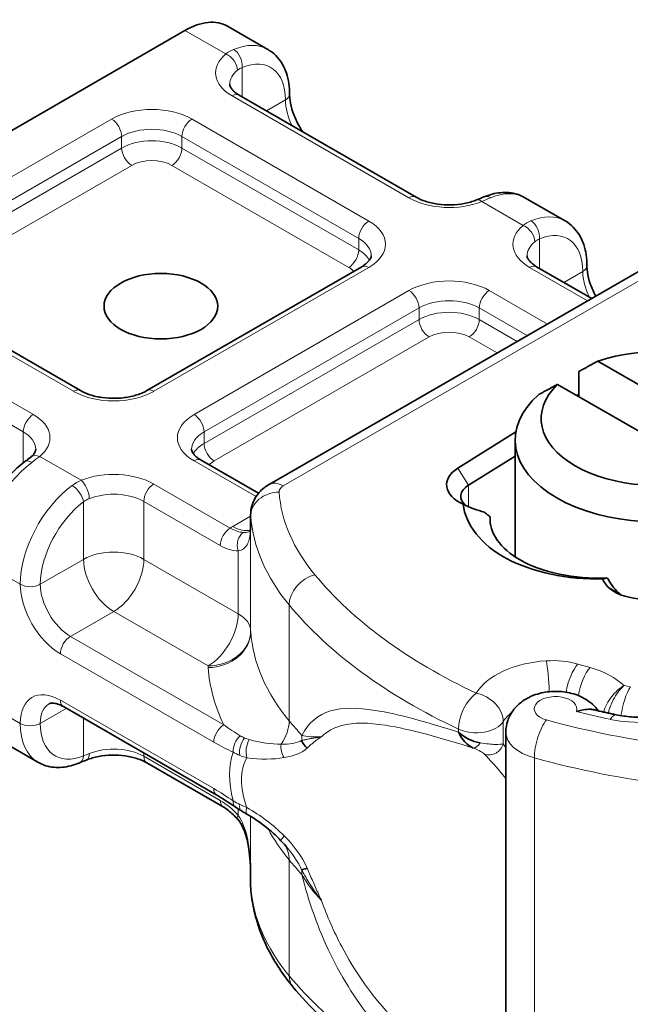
# Model space of a CAD drawing. Header units: millimetres. Extents: x -300186 to 535068, y -28581 to 763298.
# Tile 133 of 256: x 3021 to 3032, y 136340 to 136357. Entities that reach past the tile are written whole.
import ezdxf

# ---------------------------------------------------------------- set-up
doc = ezdxf.new("R2010")
doc.units = ezdxf.units.MM
doc.header["$LTSCALE"] = 10
doc.layers.add('Visible (ISO)', color=7, linetype='Continuous', lineweight=35)
doc.layers.add('Visible Narrow (ISO)', color=7, linetype='Continuous', lineweight=9)

msp = doc.modelspace()

# ---------------------------------------------------------------- linework, layer by layer
at = {"layer": 'Visible (ISO)'}
for p, q in [((3016.402, 136352.24), (3024.18, 136356.731)), ((3024.93, 136356.805), (3025.638, 136356.397)), ((3028.247, 136353.793), (3025.136, 136355.59)), ((3030.163, 136353.784), (3030.87, 136353.376)), ((3027.29, 136352.569), (3023.508, 136350.385)), ((3032.172, 136352.492), (3025.659, 136348.731)), ((3030.368, 136352.569), (3031.337, 136352.01)), ((3022.344, 136350.385), (3019.232, 136352.181)), ((3031.444, 136350.904), (3034.241, 136349.29)), ((3031.11, 136350.28), (3031.11, 136350.721)), ((3033.534, 136348.881), (3030.737, 136350.496)), ((3031.11, 136350.322), (3031.075, 136350.301)), ((3030.001, 136349.657), (3028.983, 136349.02)), ((3029.989, 136347.456), (3029.989, 136349.517)), ((3029.167, 136348.718), (3029.989, 136349.232)), ((3025.475, 136348.577), (3024.465, 136349.16)), ((3025.336, 136347.992), (3025.336, 136348.196)), ((3029.549, 136348.157), (3029.549, 136348.145)), ((3024.738, 136343.261), (3022.04, 136344.818)), ((3029.827, 136337.839), (3029.827, 136344.371)), ((3020.885, 136344.246), (3021.592, 136343.838)), ((3029.1, 136344.287), (3029.1, 136344.287)), ((3029.103, 136344.285), (3029.103, 136344.285)), ((3029.629, 136344.153), (3029.629, 136344.153)), ((3023.508, 136343.828), (3024.853, 136343.052)), ((3025.336, 136341.664), (3025.336, 136341.868))]:
    msp.add_line(p, q, dxfattribs=at)
for centre, major_axis, ratio, start_param, end_param in [((3024.18, 136355.506), (0.75, 1.299), 0.57735, 0, 0.785398), ((3029.536, 136353.567), (-0.096, 0.231), 0.652242, 0, 0.00306), ((3032.489, 136349.893), (2.04, 0), 0.57735, 5.745414, 8.391753), ((3032.489, 136349.893), (-2.04, 0), 0.57735, 5.745414, 8.391753), ((3032.489, 136349.517), (-2.5, 0), 0.57735, 5.699145, 8.438022), ((3021.512, 136348.934), (-0.149, 0.201), 0.49117, 6.280616, 6.283185), ((3029.534, 136348.726), (-0.75, 0), 0.57735, 5.537798, 7.197726), ((3029.534, 136348.522), (-0.5, 0), 0.57735, 5.537798, 6.860979), ((3032.096, 136347.12), (0.574, -0.045), 0.651839, 3.402461, 3.786926), ((3031.621, 136348.184), (-1.881, 1.865), 0.312004, 1.863094, 1.873308), ((3032.272, 136347.146), (0.75, 0), 0.57735, 3.659966, 5.457776), ((3032.272, 136346.942), (-0.5, 0), 0.57735, 0.517851, 0.55899), ((3026.451, 136344.262), (-0.178, 0.175), 0.842394, 1.0306, 1.713121), ((3022.219, 136344.055), (0.096, -0.231), 0.652242, 0, 0.003082), ((3024.864, 136343.476), (-0.125, -0.217), 0.57735, 0, 0.00003), ((3025.206, 136343.258), (-0.143, -0.205), 0.515624, 6.281512, 6.281539), ((3026.05, 136342.629), (-0.18, -0.173), 0.107153, 0.000945, 0.004412), ((3026.451, 136342.041), (-0.231, -0.095), 0.081753, 0.3062, 0.988722)]:
    msp.add_ellipse(centre, major_axis=major_axis, ratio=ratio, start_param=start_param, end_param=end_param, dxfattribs=at)
msp.add_ellipse((3023.756, 136351.873), major_axis=(-1, 0), ratio=0.57735, dxfattribs=at)
for points, knots in [([(3025.638, 136356.397), (3025.69, 136356.367), (3025.738, 136356.329), (3025.823, 136356.244), (3025.86, 136356.195), (3025.921, 136356.092), (3025.946, 136356.036), (3025.985, 136355.921), (3025.999, 136355.86), (3026.017, 136355.737), (3026.021, 136355.673), (3026.021, 136355.608)], [0.7853982, 0.7853982, 0.7853982, 0.7853982, 0.9424778, 0.9424778, 1.0995574, 1.0995574, 1.2566371, 1.2566371, 1.4137167, 1.4137167, 1.5707963, 1.5707963, 1.5707963, 1.5707963]), ([(3025.136, 136355.59), (3025.109, 136355.605), (3025.085, 136355.622), (3025.044, 136355.654), (3025.028, 136355.67), (3025.001, 136355.7), (3024.992, 136355.714), (3024.978, 136355.738), (3024.974, 136355.748), (3024.969, 136355.766), (3024.968, 136355.774), (3024.968, 136355.782)], [1.5707963, 1.5707963, 1.5707963, 1.5707963, 1.727876, 1.727876, 1.8849556, 1.8849556, 2.0420352, 2.0420352, 2.1991149, 2.1991149, 2.3561945, 2.3561945, 2.3561945, 2.3561945]), ([(3026.252, 136354.945), (3026.225, 136354.985), (3026.2, 136355.027), (3026.137, 136355.141), (3026.105, 136355.216), (3026.055, 136355.361), (3026.038, 136355.432), (3026.024, 136355.537), (3026.021, 136355.574), (3026.021, 136355.608)], [2.2302239, 2.2302239, 2.2302239, 2.2302239, 2.4006493, 2.4006493, 2.6874971, 2.6874971, 2.9704429, 2.9704429, 3.1415927, 3.1415927, 3.1415927, 3.1415927]), ([(3030.163, 136353.784), (3030.12, 136353.809), (3030.074, 136353.829), (3029.979, 136353.859), (3029.931, 136353.868), (3029.832, 136353.878), (3029.782, 136353.877), (3029.683, 136353.868), (3029.634, 136353.859), (3029.537, 136353.834), (3029.488, 136353.818), (3029.441, 136353.798)], [5.4977871, 5.4977871, 5.4977871, 5.4977871, 5.626877, 5.626877, 5.7559669, 5.7559669, 5.8850568, 5.8850568, 6.0141467, 6.0141467, 6.1432366, 6.1432366, 6.1432366, 6.1432366]), ([(3028.247, 136353.793), (3028.293, 136353.767), (3028.349, 136353.742), (3028.478, 136353.7), (3028.55, 136353.683), (3028.703, 136353.661), (3028.783, 136353.656), (3028.942, 136353.66), (3029.021, 136353.668), (3029.169, 136353.697), (3029.239, 136353.716), (3029.303, 136353.742), (3029.306, 136353.743), (3029.309, 136353.744)], [4.712389, 4.712389, 4.712389, 4.712389, 4.980026, 4.980026, 5.257419, 5.257419, 5.536526, 5.536526, 5.815633, 5.815633, 6.09474, 6.09474, 6.107924, 6.107924, 6.107924, 6.107924]), ([(3030.87, 136353.376), (3030.923, 136353.346), (3030.971, 136353.308), (3031.055, 136353.223), (3031.092, 136353.174), (3031.154, 136353.07), (3031.178, 136353.015), (3031.217, 136352.899), (3031.231, 136352.839), (3031.25, 136352.716), (3031.254, 136352.652), (3031.254, 136352.587)], [0.7853982, 0.7853982, 0.7853982, 0.7853982, 0.9424778, 0.9424778, 1.0995574, 1.0995574, 1.2566371, 1.2566371, 1.4137167, 1.4137167, 1.5707963, 1.5707963, 1.5707963, 1.5707963]), ([(3027.29, 136352.569), (3027.317, 136352.584), (3027.341, 136352.601), (3027.382, 136352.633), (3027.398, 136352.649), (3027.425, 136352.679), (3027.434, 136352.693), (3027.448, 136352.717), (3027.452, 136352.727), (3027.457, 136352.745), (3027.458, 136352.753), (3027.458, 136352.76)], [0, 0, 0, 0, 0.1570796, 0.1570796, 0.3141593, 0.3141593, 0.4712389, 0.4712389, 0.6283185, 0.6283185, 0.7853982, 0.7853982, 0.7853982, 0.7853982]), ([(3030.368, 136352.569), (3030.341, 136352.584), (3030.317, 136352.601), (3030.277, 136352.633), (3030.26, 136352.649), (3030.234, 136352.679), (3030.224, 136352.693), (3030.211, 136352.717), (3030.206, 136352.727), (3030.201, 136352.745), (3030.201, 136352.753), (3030.201, 136352.76)], [1.5707963, 1.5707963, 1.5707963, 1.5707963, 1.727876, 1.727876, 1.8849556, 1.8849556, 2.0420352, 2.0420352, 2.1991149, 2.1991149, 2.3561945, 2.3561945, 2.3561945, 2.3561945]), ([(3031.408, 136352.051), (3031.369, 136352.122), (3031.337, 136352.196), (3031.288, 136352.34), (3031.271, 136352.411), (3031.257, 136352.516), (3031.254, 136352.553), (3031.254, 136352.587)], [2.4034101, 2.4034101, 2.4034101, 2.4034101, 2.6874971, 2.6874971, 2.9704429, 2.9704429, 3.1415927, 3.1415927, 3.1415927, 3.1415927]), ([(3022.344, 136350.385), (3022.39, 136350.358), (3022.446, 136350.333), (3022.574, 136350.291), (3022.647, 136350.274), (3022.801, 136350.253), (3022.883, 136350.248), (3023.046, 136350.252), (3023.127, 136350.261), (3023.277, 136350.291), (3023.347, 136350.312), (3023.445, 136350.352), (3023.478, 136350.368), (3023.508, 136350.385)], [4.712389, 4.712389, 4.712389, 4.712389, 4.980026, 4.980026, 5.257419, 5.257419, 5.542242, 5.542242, 5.82909, 5.82909, 6.112036, 6.112036, 6.283185, 6.283185, 6.283185, 6.283185]), ([(3021.554, 136349.352), (3021.554, 136349.346), (3021.554, 136349.34), (3021.551, 136349.327), (3021.549, 136349.32), (3021.542, 136349.303), (3021.537, 136349.294), (3021.523, 136349.274), (3021.514, 136349.262), (3021.493, 136349.239), (3021.48, 136349.227), (3021.465, 136349.214)], [5.4977871, 5.4977871, 5.4977871, 5.4977871, 5.6198145, 5.6198145, 5.7418419, 5.7418419, 5.8638693, 5.8638693, 5.9858966, 5.9858966, 6.107924, 6.107924, 6.107924, 6.107924]), ([(3024.297, 136349.352), (3024.297, 136349.345), (3024.298, 136349.337), (3024.303, 136349.319), (3024.307, 136349.308), (3024.321, 136349.284), (3024.33, 136349.27), (3024.357, 136349.241), (3024.373, 136349.225), (3024.414, 136349.192), (3024.438, 136349.176), (3024.465, 136349.16)], [3.9269908, 3.9269908, 3.9269908, 3.9269908, 4.0840704, 4.0840704, 4.2411501, 4.2411501, 4.3982297, 4.3982297, 4.5553093, 4.5553093, 4.712389, 4.712389, 4.712389, 4.712389]), ([(3021.363, 136349.135), (3021.265, 136349.062), (3021.171, 136348.977), (3020.998, 136348.785), (3020.917, 136348.68), (3020.775, 136348.455), (3020.713, 136348.337), (3020.61, 136348.094), (3020.57, 136347.97), (3020.516, 136347.724), (3020.501, 136347.602), (3020.501, 136347.484)], [0.139949, 0.139949, 0.139949, 0.139949, 0.426118, 0.426118, 0.712288, 0.712288, 0.998457, 0.998457, 1.284627, 1.284627, 1.570796, 1.570796, 1.570796, 1.570796]), ([(3025.336, 136348.196), (3025.336, 136348.249), (3025.343, 136348.302), (3025.37, 136348.4), (3025.389, 136348.446), (3025.435, 136348.526), (3025.461, 136348.562), (3025.515, 136348.623), (3025.544, 136348.65), (3025.601, 136348.695), (3025.63, 136348.715), (3025.659, 136348.731)], [2.3561945, 2.3561945, 2.3561945, 2.3561945, 2.5132741, 2.5132741, 2.6703538, 2.6703538, 2.8274334, 2.8274334, 2.984513, 2.984513, 3.1415927, 3.1415927, 3.1415927, 3.1415927]), ([(3031.534, 136347.067), (3030.917, 136347.05), (3030.291, 136347.185), (3029.841, 136347.428), (3029.388, 136347.673), (3029.117, 136348.024), (3029.076, 136348.383)], [0.1514689, 0.1514689, 0.1514689, 0.1514689, 0.5230203, 0.5230203, 0.5230203, 0.896316, 0.896316, 0.896316, 0.896316]), ([(3029.076, 136348.383), (3029.139, 136348.352), (3029.202, 136348.325), (3029.326, 136348.279), (3029.387, 136348.26), (3029.446, 136348.246)], [-0.08710808, -0.08710808, -0.08710808, -0.08710808, -0.04373193, -0.04373193, -0.00005665, -0.00005665, -0.00005665, -0.00005665]), ([(3029.446, 136348.246), (3029.463, 136348.232), (3029.48, 136348.218), (3029.515, 136348.19), (3029.532, 136348.177), (3029.549, 136348.162)], [0.00005212, 0.00005212, 0.00005212, 0.00005212, 0.0134093, 0.0134093, 0.02671497, 0.02671497, 0.02671497, 0.02671497]), ([(3031.605, 136347.085), (3031.031, 136347.061), (3030.46, 136347.183), (3030.078, 136347.402), (3029.729, 136347.602), (3029.533, 136347.884), (3029.549, 136348.162)], [-1.690482, -1.690482, -1.690482, -1.690482, -0.859543, -0.859543, -0.859543, -0.099304, -0.099304, -0.099304, -0.099304]), ([(3025.321, 136347.896), (3025.321, 136347.896), (3025.322, 136347.897), (3025.326, 136347.908), (3025.332, 136347.93), (3025.335, 136347.967), (3025.336, 136347.972), (3025.336, 136347.986)], [0.03754034, 0.03754034, 0.03754034, 0.03754034, 0.05260455, 0.05260455, 0.11833847, 0.11833847, 0.13613648, 0.13613648, 0.13613648, 0.13613648]), ([(3025.336, 136347.992), (3025.336, 136347.992), (3025.336, 136347.991), (3025.336, 136347.991), (3025.336, 136347.99), (3025.336, 136347.99), (3025.336, 136347.989), (3025.336, 136347.989), (3025.336, 136347.988), (3025.336, 136347.988), (3025.336, 136347.988), (3025.336, 136347.988)], [2.35619449, 2.35619449, 2.35619449, 2.35619449, 2.35861234, 2.35861234, 2.36103019, 2.36103019, 2.36344804, 2.36344804, 2.36586589, 2.36586589, 2.36661212, 2.36661212, 2.36661212, 2.36661212]), ([(3031.606, 136347.085), (3031.592, 136347.082), (3031.579, 136347.079), (3031.555, 136347.073), (3031.544, 136347.07), (3031.534, 136347.067)], [0.00005159, 0.00005159, 0.00005159, 0.00005159, 0.0187128, 0.0187128, 0.03730006, 0.03730006, 0.03730006, 0.03730006]), ([(3031.837, 136346.799), (3031.794, 136346.835), (3031.756, 136346.876), (3031.685, 136346.966), (3031.653, 136347.016), (3031.626, 136347.069)], [0, 0, 0, 0, 0.03525254, 0.03525254, 0.07338193, 0.07338193, 0.07338193, 0.07338193]), ([(3029.827, 136344.371), (3029.827, 136344.44), (3029.839, 136344.509), (3029.883, 136344.639), (3029.916, 136344.698), (3029.998, 136344.811), (3030.049, 136344.86), (3030.171, 136344.952), (3030.243, 136344.99), (3030.406, 136345.052), (3030.498, 136345.072), (3030.686, 136345.091), (3030.782, 136345.088), (3030.973, 136345.059), (3031.068, 136345.032), (3031.248, 136344.945), (3031.334, 136344.887), (3031.426, 136344.783), (3031.441, 136344.764), (3031.456, 136344.744)], [2.356194, 2.356194, 2.356194, 2.356194, 2.548194, 2.548194, 2.754408, 2.754408, 3.005615, 3.005615, 3.339634, 3.339634, 3.758117, 3.758117, 4.191652, 4.191652, 4.625462, 4.625462, 5.024735, 5.024735, 5.106359, 5.106359, 5.106359, 5.106359]), ([(3022.04, 136344.818), (3022.013, 136344.834), (3021.987, 136344.846), (3021.939, 136344.865), (3021.917, 136344.872), (3021.878, 136344.88), (3021.861, 136344.881), (3021.833, 136344.881), (3021.822, 136344.879), (3021.804, 136344.874), (3021.797, 136344.871), (3021.79, 136344.868)], [1.5707963, 1.5707963, 1.5707963, 1.5707963, 1.727876, 1.727876, 1.8849556, 1.8849556, 2.0420352, 2.0420352, 2.1991149, 2.1991149, 2.3561945, 2.3561945, 2.3561945, 2.3561945]), ([(3031.068, 136344.731), (3031.069, 136344.731), (3031.069, 136344.731), (3031.113, 136344.744), (3031.155, 136344.755), (3031.236, 136344.77), (3031.274, 136344.773), (3031.331, 136344.771), (3031.352, 136344.768), (3031.37, 136344.764)], [-0.0004584, -0.0004584, -0.0004584, -0.0004584, 0, 0, 0.02913138, 0.02913138, 0.0589228, 0.0589228, 0.07649824, 0.07649824, 0.07649824, 0.07649824]), ([(3031.37, 136344.764), (3031.397, 136344.758), (3031.423, 136344.752), (3031.475, 136344.739), (3031.502, 136344.733), (3031.554, 136344.722), (3031.581, 136344.716), (3031.634, 136344.704), (3031.66, 136344.698), (3031.713, 136344.687), (3031.74, 136344.681), (3031.766, 136344.676)], [5.10902653, 5.10902653, 5.10902653, 5.10902653, 5.11702155, 5.11702155, 5.12501658, 5.12501658, 5.13301161, 5.13301161, 5.14100663, 5.14100663, 5.14900166, 5.14900166, 5.14900166, 5.14900166]), ([(3031.766, 136344.676), (3031.853, 136344.657), (3031.946, 136344.644), (3032.134, 136344.631), (3032.231, 136344.631), (3032.42, 136344.642), (3032.513, 136344.654), (3032.688, 136344.689), (3032.771, 136344.712), (3032.919, 136344.765), (3032.985, 136344.796), (3033.039, 136344.827)], [5.149002, 5.149002, 5.149002, 5.149002, 5.375838, 5.375838, 5.602675, 5.602675, 5.829512, 5.829512, 6.056349, 6.056349, 6.283185, 6.283185, 6.283185, 6.283185]), ([(3028.991, 136344.369), (3028.992, 136344.369), (3028.992, 136344.368), (3029.052, 136344.243), (3029.144, 136344.137), (3029.254, 136344.089)], [-0.05151133, -0.05151133, -0.05151133, -0.05151133, -0.05126221, -0.05126221, -0.00005404, -0.00005404, -0.00005404, -0.00005404]), ([(3029.376, 136344.179), (3029.23, 136344.203), (3029.094, 136344.276), (3028.992, 136344.368), (3028.992, 136344.369), (3028.991, 136344.369)], [0, 0, 0, 0, 0.05126221, 0.05126221, 0.05151133, 0.05151133, 0.05151133, 0.05151133]), ([(3022.314, 136343.824), (3022.267, 136343.804), (3022.218, 136343.788), (3022.121, 136343.763), (3022.072, 136343.754), (3021.973, 136343.745), (3021.923, 136343.744), (3021.824, 136343.754), (3021.776, 136343.763), (3021.681, 136343.793), (3021.635, 136343.813), (3021.592, 136343.838)], [3.2815414, 3.2815414, 3.2815414, 3.2815414, 3.4106313, 3.4106313, 3.5397212, 3.5397212, 3.668811, 3.668811, 3.7979009, 3.7979009, 3.9269908, 3.9269908, 3.9269908, 3.9269908]), ([(3023.508, 136343.828), (3023.462, 136343.855), (3023.406, 136343.88), (3023.277, 136343.922), (3023.205, 136343.939), (3023.052, 136343.961), (3022.972, 136343.965), (3022.813, 136343.962), (3022.734, 136343.954), (3022.586, 136343.925), (3022.516, 136343.905), (3022.452, 136343.88), (3022.449, 136343.879), (3022.446, 136343.878)], [1.570796, 1.570796, 1.570796, 1.570796, 1.838433, 1.838433, 2.115826, 2.115826, 2.394933, 2.394933, 2.67404, 2.67404, 2.953147, 2.953147, 2.966331, 2.966331, 2.966331, 2.966331]), ([(3025.104, 136342.837), (3025.054, 136342.895), (3024.999, 136342.947), (3024.914, 136343.013), (3024.883, 136343.035), (3024.853, 136343.052)], [0, 0, 0, 0, 0.0487215, 0.0487215, 0.07761444, 0.07761444, 0.07761444, 0.07761444]), ([(3025.336, 136341.872), (3025.336, 136341.872), (3025.336, 136341.872), (3025.336, 136341.872), (3025.336, 136341.872), (3025.336, 136341.872), (3025.336, 136341.872), (3025.336, 136341.872), (3025.336, 136341.872), (3025.336, 136341.872), (3025.336, 136341.872), (3025.336, 136341.873), (3025.336, 136341.873), (3025.336, 136341.874), (3025.336, 136341.875), (3025.336, 136341.877), (3025.336, 136341.877), (3025.336, 136341.878), (3025.336, 136341.879), (3025.336, 136341.88), (3025.336, 136341.88), (3025.336, 136341.884), (3025.336, 136341.886), (3025.335, 136341.895), (3025.335, 136341.902), (3025.335, 136341.931), (3025.334, 136341.952), (3025.332, 136342.037), (3025.328, 136342.101), (3025.313, 136342.26), (3025.3, 136342.356), (3025.263, 136342.519), (3025.243, 136342.587), (3025.188, 136342.72), (3025.152, 136342.787), (3025.106, 136342.84)], [0.0034683, 0.0034683, 0.0034683, 0.0034683, 0.0034765, 0.0034765, 0.0034867, 0.0034867, 0.0035069, 0.0035069, 0.0035472, 0.0035472, 0.003613, 0.003613, 0.0038006, 0.0038006, 0.004363, 0.004363, 0.0047844, 0.0047844, 0.0049425, 0.0049425, 0.0054166, 0.0054166, 0.0068388, 0.0068388, 0.0111057, 0.0111057, 0.0239063, 0.0239063, 0.0623241, 0.0623241, 0.1200628, 0.1200628, 0.1623907, 0.1623907, 0.2079379, 0.2079379, 0.2079379, 0.2079379]), ([(3025.336, 136341.868), (3025.335, 136342.017), (3025.326, 136342.167), (3025.291, 136342.401), (3025.273, 136342.487), (3025.229, 136342.624), (3025.208, 136342.677), (3025.16, 136342.768), (3025.135, 136342.807), (3025.106, 136342.84)], [0, 0, 0, 0, 0.0898874, 0.0898874, 0.1420137, 0.1420137, 0.1765549, 0.1765549, 0.2053036, 0.2053036, 0.2053036, 0.2053036]), ([(3025.336, 136341.866), (3025.336, 136341.866), (3025.336, 136341.866), (3025.336, 136341.867), (3025.336, 136341.867), (3025.336, 136341.867), (3025.336, 136341.867), (3025.336, 136341.867), (3025.336, 136341.867), (3025.336, 136341.867), (3025.336, 136341.867), (3025.336, 136341.867), (3025.336, 136341.868), (3025.336, 136341.868), (3025.336, 136341.868), (3025.336, 136341.868), (3025.336, 136341.868), (3025.336, 136341.868)], [0, 0, 0, 0, 0.0001447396, 0.0001447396, 0.0001990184, 0.0001990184, 0.0002091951, 0.0002091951, 0.0002265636, 0.0002265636, 0.000284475, 0.000284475, 0.0003715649, 0.0003715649, 0.0004105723, 0.0004105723, 0.0004206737, 0.0004206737, 0.0004206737, 0.0004206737]), ([(3025.336, 136341.664), (3025.336, 136341.661), (3025.336, 136341.658), (3025.336, 136341.653), (3025.336, 136341.65), (3025.336, 136341.644), (3025.336, 136341.641), (3025.336, 136341.635), (3025.337, 136341.632), (3025.337, 136341.627), (3025.337, 136341.624), (3025.337, 136341.621)], [3.92699082, 3.92699082, 3.92699082, 3.92699082, 3.93560627, 3.93560627, 3.94422173, 3.94422173, 3.95283718, 3.95283718, 3.96145263, 3.96145263, 3.97006809, 3.97006809, 3.97006809, 3.97006809]), ([(3026.079, 136339.884), (3025.993, 136339.988), (3025.914, 136340.094), (3025.769, 136340.313), (3025.703, 136340.426), (3025.587, 136340.655), (3025.537, 136340.772), (3025.451, 136341.009), (3025.417, 136341.13), (3025.364, 136341.374), (3025.347, 136341.497), (3025.337, 136341.621)], [1.9106295, 1.9106295, 1.9106295, 1.9106295, 1.991127, 1.991127, 2.0716246, 2.0716246, 2.1521221, 2.1521221, 2.2326197, 2.2326197, 2.3131172, 2.3131172, 2.3131172, 2.3131172]), ([(3029.094, 136337.663), (3028.844, 136337.78), (3028.603, 136337.905), (3028.138, 136338.166), (3027.915, 136338.303), (3027.488, 136338.589), (3027.285, 136338.738), (3026.902, 136339.047), (3026.72, 136339.207), (3026.382, 136339.538), (3026.224, 136339.708), (3026.079, 136339.884)], [1.4690452, 1.4690452, 1.4690452, 1.4690452, 1.5573621, 1.5573621, 1.6456789, 1.6456789, 1.7339958, 1.7339958, 1.8223126, 1.8223126, 1.9106295, 1.9106295, 1.9106295, 1.9106295])]:
    msp.add_open_spline(points, degree=3, knots=knots, dxfattribs=at)
for points in [[(3029.311, 136353.745), (3029.357, 136353.763), (3029.401, 136353.781), (3029.44, 136353.798)], [(3021.364, 136349.136), (3021.402, 136349.164), (3021.436, 136349.19), (3021.465, 136349.214)], [(3029.549, 136348.145), (3029.548, 136348.142), (3029.548, 136348.138), (3029.548, 136348.134)], [(3025.336, 136347.987), (3025.336, 136347.987), (3025.336, 136347.987), (3025.336, 136347.986)], [(3028.973, 136344.176), (3028.973, 136344.176), (3028.973, 136344.175), (3028.973, 136344.175)], [(3028.975, 136344.175), (3028.975, 136344.175), (3028.975, 136344.175), (3028.975, 136344.175)], [(3022.447, 136343.878), (3022.4, 136343.86), (3022.357, 136343.842), (3022.317, 136343.825)], [(3025.063, 136343.053), (3024.955, 136343.128), (3024.847, 136343.198), (3024.739, 136343.26)], [(3025.167, 136342.986), (3025.131, 136343.008), (3025.096, 136343.03), (3025.063, 136343.053)], [(3025.27, 136342.925), (3025.235, 136342.945), (3025.2, 136342.965), (3025.167, 136342.986)], [(3025.87, 136342.456), (3025.691, 136342.642), (3025.484, 136342.801), (3025.27, 136342.925)], [(3025.959, 136342.357), (3025.93, 136342.391), (3025.9, 136342.424), (3025.87, 136342.456)], [(3025.959, 136342.357), (3025.96, 136342.357), (3025.961, 136342.356), (3025.961, 136342.355)], [(3025.336, 136341.87), (3025.336, 136341.869), (3025.336, 136341.868), (3025.336, 136341.868)]]:
    msp.add_open_spline(points, degree=3, dxfattribs=at)
for points in [[(3031.11, 136350.721), (3031.294, 136350.823), (3031.444, 136350.904)], [(3030.737, 136350.496), (3030.587, 136350.415), (3030.403, 136350.313)]]:
    msp.add_rational_spline(points, [1, 1.0054431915, 1], degree=2, dxfattribs=at)
at = {"layer": 'Visible Narrow (ISO)'}
for p, q in [((3024.18, 136356.731), (3024.898, 136356.316)), ((3025.188, 136355.56), (3025.188, 136356.078)), ((3025.011, 136355.577), (3028.122, 136353.781)), ((3025.948, 136355.506), (3025.614, 136355.313)), ((3022.89, 136355.169), (3019.107, 136352.986)), ((3027.415, 136353.373), (3024.304, 136355.169)), ((3019.284, 136352.679), (3023.066, 136354.863)), ((3023.066, 136354.863), (3023.066, 136354.659)), ((3024.127, 136354.863), (3027.238, 136353.067)), ((3024.127, 136354.659), (3024.127, 136354.863)), ((3023.066, 136354.659), (3019.284, 136352.475)), ((3027.238, 136352.863), (3024.127, 136354.659)), ((3019.461, 136352.169), (3023.243, 136354.353)), ((3023.95, 136354.353), (3027.061, 136352.556)), ((3029.402, 136353.716), (3030.131, 136353.295)), ((3027.238, 136353.067), (3027.238, 136352.863)), ((3030.42, 136352.539), (3030.42, 136353.057)), ((3023.633, 136350.373), (3027.415, 136352.556)), ((3030.243, 136352.556), (3031.264, 136351.967)), ((3031.181, 136352.485), (3030.847, 136352.292)), ((3025.909, 136348.707), (3032.422, 136352.467)), ((3019.107, 136352.169), (3022.219, 136350.373)), ((3028.122, 136352.148), (3024.34, 136349.965)), ((3030.557, 136351.559), (3029.536, 136352.148)), ((3024.517, 136349.658), (3028.299, 136351.842)), ((3028.299, 136351.842), (3028.299, 136351.638)), ((3029.36, 136351.842), (3030.203, 136351.355)), ((3029.36, 136351.638), (3029.36, 136351.842)), ((3021.512, 136349.965), (3018.4, 136351.761)), ((3028.299, 136351.638), (3024.517, 136349.454)), ((3030.026, 136351.253), (3029.36, 136351.638)), ((3018.224, 136351.455), (3021.335, 136349.658)), ((3024.694, 136349.148), (3028.476, 136351.332)), ((3029.183, 136351.332), (3029.673, 136351.049)), ((3021.335, 136349.658), (3021.335, 136349.114)), ((3024.517, 136349.454), (3024.517, 136349.658)), ((3022.353, 136348.805), (3021.624, 136349.225)), ((3024.34, 136349.148), (3025.431, 136348.518)), ((3028.983, 136349.02), (3029.167, 136348.718)), ((3024.978, 136347.963), (3023.633, 136348.74)), ((3029.167, 136348.341), (3029.167, 136348.718)), ((3022.395, 136348.424), (3022.395, 136347.413)), ((3023.456, 136348.434), (3024.801, 136347.657)), ((3023.456, 136347.413), (3023.456, 136348.434)), ((3025.336, 136348.172), (3025.025, 136347.992)), ((3025.336, 136346.136), (3025.336, 136348.178)), ((3025.336, 136346.152), (3025.336, 136347.989)), ((3025.116, 136347.561), (3025.116, 136346.455)), ((3020.574, 136347.382), (3021.281, 136346.974)), ((3022.395, 136347.413), (3021.635, 136346.974)), ((3025.116, 136346.455), (3023.456, 136347.413)), ((3031.837, 136346.799), (3031.62, 136346.931)), ((3026.013, 136344.569), (3026.013, 136346.61)), ((3022.165, 136346.055), (3022.926, 136346.494)), ((3022.926, 136346.494), (3024.586, 136345.536)), ((3024.864, 136344.497), (3022.165, 136346.055)), ((3021.988, 136345.749), (3024.688, 136344.191)), ((3031.308, 136345.508), (3031.092, 136345.569)), ((3032.017, 136345.165), (3031.906, 136345.19)), ((3021.281, 136344.524), (3020.574, 136344.933)), ((3024.688, 136343.374), (3021.988, 136344.933)), ((3021.635, 136344.524), (3022.092, 136344.788)), ((3022.395, 136344.613), (3022.395, 136343.953)), ((3029.78, 136344.165), (3029.78, 136344.553)), ((3028.991, 136344.423), (3028.991, 136344.369)), ((3024.694, 136344.249), (3024.694, 136344.249)), ((3023.456, 136343.943), (3023.456, 136344.001)), ((3024.801, 136343.167), (3023.456, 136343.943)), ((3030.329, 136337.382), (3030.329, 136343.914)), ((3025.116, 136343.109), (3025.116, 136343.109)), ((3025.116, 136343.017), (3025.116, 136342.899)), ((3025.336, 136341.865), (3025.336, 136342.886)), ((3025.336, 136341.646), (3025.336, 136342.885)), ((3026.013, 136340.078), (3026.013, 136342.119))]:
    msp.add_line(p, q, dxfattribs=at)
for centre, major_axis, ratio, start_param, end_param in [((3024.888, 136355.098), (0.75, 1.299), 0.57735, 0, 0.645449), ((3025.718, 136355.986), (-1, 0), 0.57735, 5.673048, 7.068583), ((3024.898, 136356.112), (0.159, -0.193), 0.669176, 0.680999, 2.251796), ((3025.011, 136356.18), (0.096, -0.231), 0.652242, 0.865878, 2.436674), ((3025.064, 136354.996), (0.625, 1.083), 0.57735, 5.497787, 6.928635), ((3025.718, 136355.782), (-0.75, 0), 0.57735, 5.673048, 6.283185), ((3025.011, 136355.373), (0.125, 0.217), 0.57735, 0, 0.785398), ((3025.771, 136355.608), (0.25, 0), 0.57735, 5.497787, 6.283185), ((3026.479, 136355.2), (0.375, -0.65), 0.57735, 3.926991, 4.607825), ((3023.597, 136354.761), (-1, 0), 0.57735, 3.926991, 5.497787), ((3022.89, 136354.965), (0.125, -0.217), 0.57735, 0.785398, 2.356194), ((3024.304, 136354.965), (-0.125, -0.217), 0.57735, 3.926991, 5.497787), ((3023.597, 136354.557), (0.75, 0), 0.57735, 0.785398, 2.356194), ((3023.597, 136354.353), (-0.75, 0), 0.57735, 3.926991, 5.497787), ((3023.243, 136354.557), (0.125, -0.217), 0.57735, 3.926991, 5.497787), ((3023.95, 136354.557), (-0.125, -0.217), 0.57735, 0.785398, 2.356194), ((3023.597, 136354.149), (0.5, 0), 0.57735, 0.785398, 2.356194), ((3029.413, 136352.485), (0.75, 1.299), 0.57735, 0, 0.645449), ((3028.122, 136353.577), (0.125, 0.217), 0.57735, 0, 0.785398), ((3028.829, 136354.189), (1, 0), 0.57735, 3.926991, 5.322526), ((3029.402, 136353.512), (-0.094, 0.232), 0.467836, 5.571319, 6.283185), ((3029.536, 136353.567), (-0.096, 0.231), 0.652242, 5.578267, 6.283185), ((3027.415, 136353.169), (-0.125, -0.217), 0.57735, 3.926991, 5.497787), ((3026.708, 136352.965), (1, 0), 0.57735, 5.497787, 7.068583), ((3030.12, 136352.077), (0.75, 1.299), 0.57735, 0, 0.645449), ((3030.243, 136353.159), (-0.096, 0.231), 0.652242, 4.007471, 5.578267), ((3030.951, 136352.965), (-1, 0), 0.57735, 5.673048, 7.068583), ((3030.131, 136353.091), (-0.159, 0.193), 0.669176, 3.822592, 5.393388), ((3030.297, 136351.975), (0.625, 1.083), 0.57735, 5.497787, 6.928635), ((3026.708, 136352.76), (0.75, 0), 0.57735, 0, 0.785398), ((3030.951, 136352.76), (-0.75, 0), 0.57735, 5.673048, 6.283185), ((3027.061, 136352.76), (-0.125, -0.217), 0.57735, 0.785398, 2.356194), ((3026.708, 136352.556), (0.75, 0), 0.57735, 0.293202, 0.785398), ((3026.708, 136352.352), (0.5, 0), 0.57735, 0.488147, 0.785398), ((3027.415, 136352.352), (-0.125, 0.217), 0.57735, 5.497787, 6.283185), ((3030.243, 136352.352), (0.125, 0.217), 0.57735, 0, 0.785398), ((3031.004, 136352.587), (0.25, 0), 0.57735, 5.497787, 6.283185), ((3031.711, 136352.179), (0.375, -0.65), 0.57735, 3.926991, 4.607825), ((3028.829, 136351.74), (-1, 0), 0.57735, 3.926991, 5.497787), ((3028.122, 136351.944), (0.125, -0.217), 0.57735, 0.785398, 2.356194), ((3029.536, 136351.944), (-0.125, -0.217), 0.57735, 3.926991, 5.497787), ((3028.829, 136351.536), (0.75, 0), 0.57735, 0.785398, 2.356194), ((3028.829, 136351.332), (-0.75, 0), 0.57735, 3.926991, 5.497787), ((3028.476, 136351.536), (0.125, -0.217), 0.57735, 3.926991, 5.497787), ((3029.183, 136351.536), (-0.125, -0.217), 0.57735, 0.785398, 2.356194), ((3028.829, 136351.127), (0.5, 0), 0.57735, 0.785398, 2.356194), ((3022.219, 136350.169), (0.125, 0.217), 0.57735, 0, 0.785398), ((3023.633, 136350.169), (-0.125, 0.217), 0.57735, 5.497787, 6.283185), ((3022.926, 136350.781), (1, 0), 0.57735, 3.926991, 5.497787), ((3021.512, 136349.76), (0.125, 0.217), 0.57735, 0.785398, 2.356194), ((3020.804, 136349.556), (1, 0), 0.57735, 5.673048, 7.068583), ((3025.047, 136349.556), (-1, 0), 0.57735, 5.497787, 7.068583), ((3024.34, 136349.76), (0.125, -0.217), 0.57735, 0.785398, 2.356194), ((3020.804, 136349.352), (0.75, 0), 0.57735, 0, 0.785398), ((3025.047, 136349.352), (-0.75, 0), 0.57735, 5.497787, 6.283185), ((3025.047, 136349.148), (-0.75, 0), 0.57735, 5.497787, 5.989983), ((3024.694, 136349.352), (-0.125, 0.217), 0.57735, 0.785398, 2.356194), ((3021.624, 136349.021), (-0.159, 0.193), 0.669176, 5.393388, 6.2795), ((3021.635, 136347.994), (0.75, 1.299), 0.57735, 0.925347, 2.356194), ((3021.512, 136348.934), (-0.149, 0.201), 0.49117, 5.436955, 6.280616), ((3024.34, 136348.944), (0.125, 0.217), 0.57735, 0, 0.785398), ((3025.047, 136348.944), (0.5, 0), 0.57735, 2.356194, 2.653446), ((3022.926, 136348.332), (-1, 0), 0.57735, 3.926991, 5.322526), ((3022.342, 136347.586), (-0.75, -1.299), 0.57735, 4.06694, 5.497787), ((3022.219, 136348.526), (0.149, -0.201), 0.49117, 0.724566, 2.295362), ((3022.353, 136348.601), (0.094, -0.232), 0.467836, 0.85893, 2.429727), ((3023.633, 136348.536), (-0.125, -0.217), 0.57735, 3.926991, 5.497787), ((3025.909, 136348.298), (-0.25, 0.433), 0.57735, 5.497787, 6.283185), ((3026.086, 136348.605), (-0.25, 0), 0.57735, 5.497787, 6.326263), ((3022.926, 136348.127), (0.75, 0), 0.57735, 0.785398, 2.180933), ((3025.836, 136348.19), (-0.499, -0.037), 0.815739, 4.651562, 6.222359), ((3032.33, 136348.76), (-6.5, 0), 0.57735, 0.043077, 0.445565), ((3022.519, 136347.484), (0.625, 1.083), 0.57735, 0.925347, 2.356194), ((3026.086, 136348.196), (-0.75, 0), 0.57735, 0, 0.043077), ((3032.33, 136348.352), (-7, 0), 0.57735, 0.043077, 0.445565), ((3026.086, 136347.38), (-1.5, 0), 0.57735, 5.497787, 5.543623), ((3025.025, 136348.605), (0.375, -0.65), 0.57735, 5.497787, 6.110867), ((3026.086, 136347.992), (-0.75, 0), 0.57735, 0, 0.007638), ((3024.978, 136347.759), (-0.125, -0.217), 0.57735, 3.926991, 5.497787), ((3025.293, 136347.663), (-0.001, -0.25), 0.773802, 3.594561, 5.136342), ((3024.842, 136348.255), (0.48, -0.63), 0.605524, 5.316874, 5.847486), ((3022.926, 136347.107), (-0.75, 0), 0.57735, 3.926991, 5.497787), ((3022.926, 136347.107), (0.375, -0.65), 0.57735, 3.926991, 5.497787), ((3022.926, 136347.107), (0.375, 0.65), 0.57735, 3.926991, 5.497787), ((3026.464, 136346.734), (0.385, 0.319), 0.73678, 1.023435, 2.594231), ((3035.939, 136349.755), (-10.5, 0), 0.57735, 0.445565, 0.887149), ((3021.458, 136347.076), (0.25, 0), 0.57735, 3.926991, 5.497787), ((3021.988, 136346.566), (0.5, -0.866), 0.57735, 3.926991, 5.497787), ((3022.165, 136346.668), (-0.375, 0.65), 0.57735, 0.785398, 2.356194), ((3035.939, 136349.347), (11, 0), 0.57735, 3.587158, 4.028742), ((3024.586, 136346.148), (-0.375, -0.65), 0.57735, 0.785398, 2.356194), ((3024.586, 136346.148), (0.75, 0), 0.57735, 0.007638, 0.785398), ((3024.586, 136346.148), (0.75, 0.01), 0.816473, 4.701588, 6.272384), ((3024.587, 136346.118), (0.748, 0.056), 0.815739, 4.651562, 6.222359), ((3026.086, 136346.155), (-0.75, 0), 0.57735, 0.007638, 0.043077), ((3032.33, 136346.31), (-7, 0), 0.57735, 0.043077, 0.445565), ((3022.165, 136345.851), (0.125, 0.217), 0.57735, 0.785398, 2.356194), ((3030.702, 136344.779), (-1.475, 0), 0.57735, 4.824069, 5.952476), ((3030.649, 136345.051), (-1, 0), 0.57735, 4.253895, 4.824069), ((3030.538, 136345.217), (-0.032, 0.499), 0.090997, 4.43201, 5.664757), ((3031.092, 136345.161), (0.137, 0.481), 0.36138, 0.667719, 1.857977), ((3026.086, 136345.543), (-1.5, 0), 0.57735, 0.007638, 0.043077), ((3032.33, 136345.698), (-7.75, 0), 0.57735, 0.043077, 0.27177), ((3031.308, 136345.099), (0.137, 0.481), 0.36138, 0.667719, 1.854265), ((3030.668, 136344.759), (-1.446, 0), 0.57735, 3.683245, 4.253895), ((3021.988, 136344.116), (-0.5, 0.866), 0.57735, 5.497787, 7.068583), ((3029.307, 136344.647), (-0.213, -0.452), 0.515719, 3.881038, 5.451834), ((3029.307, 136344.647), (-0.43, 0.256), 0.772252, 3.572083, 5.14288), ((3032.017, 136344.757), (0.107, 0.488), 0.28873, 0.647298, 1.834789), ((3022.165, 136344.218), (-0.375, 0.65), 0.57735, 0, 0.785398), ((3022.165, 136345.035), (-0.125, -0.217), 0.57735, 5.497787, 6.283185), ((3030.702, 136344.779), (-0.375, 0), 0.57735, 2.918896, 7.413235), ((3030.702, 136344.371), (-0.975, 0), 0.57735, 5.630542, 5.952476), ((3035.406, 136350.536), (10.95, 0), 0.57735, 4.305084, 4.363603), ((3032.193, 136345.435), (1.55, 0), 0.57735, 4.363603, 5.497787), ((3031.664, 136344.186), (0.103, 0.489), 0.279043, 0, 0.645042), ((3021.458, 136344.626), (-0.25, 0), 0.57735, 0.785398, 2.356194), ((3022.342, 136345.137), (-0.75, -1.299), 0.57735, 5.497787, 6.283185), ((3022.519, 136345.035), (-0.625, -1.083), 0.57735, 5.497787, 6.928635), ((3025.337, 136344.382), (0.578, 0.478), 0.73678, 5.076752, 5.735824), ((3035.939, 136347.306), (-11, 0), 0.57735, 0.445565, 0.491126), ((3029.307, 136344.647), (0.5, 0), 0.57735, 4.028742, 5.952476), ((3030.542, 136344.175), (-0.131, -0.482), 0.34833, 3.805151, 5.375948), ((3035.406, 136350.536), (-11.4, 0), 0.57735, 1.130049, 1.343782), ((3024.864, 136344.293), (0.125, 0.217), 0.57735, 0.785398, 2.356194), ((3030.702, 136344.371), (-0.875, 0), 0.57735, 0, 1.130049), ((3025.206, 136344.117), (0.104, 0.227), 0.633087, 0.932624, 2.299779), ((3025.297, 136344.083), (-0.067, -0.241), 0.584112, 4.033056, 5.413206), ((3025.395, 136344.064), (0.032, 0.248), 0.546757, 0.870876, 2.269937), ((3026.05, 136344.079), (-0.049, 0.245), 0.711644, 1.118007, 2.119755), ((3025.578, 136344.106), (0.55, 0.51), 0.719989, 5.554472, 5.694973), ((3029.342, 136344.322), (-0.095, -0.231), 0.391049, 0.082784, 1.073169), ((3029.544, 136344.211), (0.181, 0.173), 0.947998, 3.585283, 5.298659), ((3022.353, 136344.11), (0.094, -0.232), 0.467836, 0.002896, 0.85893), ((3022.926, 136343.637), (-0.75, 0), 0.57735, 3.926991, 5.322526), ((3041.358, 136334.158), (-16.242, 10.038), 0.220264, 0.047562, 0.223035), ((3022.219, 136344.055), (0.096, -0.231), 0.652242, 0.003082, 0.865878), ((3023.633, 136344.045), (-0.125, -0.217), 0.57735, 5.497787, 6.283185), ((3042.065, 136334.566), (-16.802, 9.337), 0.186637, 6.278696, 6.494375), ((3035.406, 136350.128), (11.9, 0), 0.57735, 4.271642, 4.485375), ((3024.864, 136343.476), (-0.125, -0.217), 0.57735, 5.497787, 6.283185), ((3024.978, 136343.269), (-0.125, -0.217), 0.57735, 5.497787, 6.283189), ((3024.842, 136342.522), (0.493, -0.687), 0.531837, 1.745503, 2.276115), ((3025.206, 136343.258), (-0.143, -0.205), 0.515624, 5.543801, 6.281496), ((3025.297, 136343.199), (-0.13, -0.213), 0.400117, 5.448043, 6.280421), ((3025.395, 136343.141), (-0.125, -0.216), 0.282863, 5.359683, 6.280675), ((3025.293, 136343.001), (-0.189, -0.164), 0.260571, 5.642171, 6.267949), ((3032.33, 136343.861), (-7, 0), 0.57735, 0.300187, 0.445565), ((3026.05, 136342.629), (-0.18, -0.173), 0.107153, 5.357321, 6.28413), ((3025.337, 136341.933), (0.578, 0.478), 0.73678, 5.735824, 6.241488), ((3035.939, 136344.856), (11, 0), 0.57735, 3.587158, 3.632718), ((3025.578, 136341.657), (0.55, 0.51), 0.719989, 5.694973, 5.835474), ((3026.086, 136341.868), (-0.75, 0), 0.57735, 0, 0.005894), ((3026.086, 136341.664), (-0.75, 0), 0.57735, 0, 0.043077), ((3025.836, 136341.658), (-0.499, -0.037), 0.815739, 6.222359, 6.283185), ((3032.33, 136341.82), (-7, 0), 0.57735, 0.043077, 0.445565), ((3026.464, 136340.202), (-0.385, -0.319), 0.73678, 5.735824, 6.283185), ((3035.939, 136342.815), (-11, 0), 0.57735, 0.445565, 0.887149)]:
    msp.add_ellipse(centre, major_axis=major_axis, ratio=ratio, start_param=start_param, end_param=end_param, dxfattribs=at)
for points in [[(3025.036, 136356.396), (3024.986, 136356.376), (3024.94, 136356.349), (3024.898, 136356.316)], [(3025.103, 136356.03), (3025.128, 136356.05), (3025.157, 136356.067), (3025.188, 136356.078)], [(3029.402, 136353.716), (3029.458, 136353.74), (3029.512, 136353.763), (3029.561, 136353.783)], [(3030.268, 136353.375), (3030.219, 136353.355), (3030.173, 136353.328), (3030.131, 136353.295)], [(3030.336, 136353.009), (3030.361, 136353.029), (3030.389, 136353.046), (3030.42, 136353.057)], [(3021.487, 136349.122), (3021.536, 136349.158), (3021.582, 136349.193), (3021.624, 136349.225)], [(3022.353, 136348.805), (3022.297, 136348.781), (3022.243, 136348.75), (3022.194, 136348.714)], [(3022.395, 136348.424), (3022.426, 136348.448), (3022.46, 136348.468), (3022.496, 136348.482)], [(3025.336, 136347.989), (3025.336, 136347.988), (3025.336, 136347.988), (3025.336, 136347.987)], [(3025.209, 136347.888), (3025.138, 136347.89), (3025.058, 136347.916), (3024.978, 136347.963)], [(3025.324, 136347.903), (3025.304, 136347.893), (3025.268, 136347.886), (3025.209, 136347.888)], [(3025.152, 136344.305), (3025.055, 136344.364), (3024.959, 136344.428), (3024.864, 136344.497)], [(3024.688, 136344.191), (3024.802, 136344.125), (3024.915, 136344.067), (3025.029, 136344.015)], [(3025.23, 136344.265), (3025.203, 136344.277), (3025.177, 136344.29), (3025.152, 136344.305)], [(3025.312, 136344.237), (3025.284, 136344.244), (3025.257, 136344.254), (3025.23, 136344.265)], [(3025.872, 136344.155), (3025.7, 136344.156), (3025.509, 136344.183), (3025.312, 136344.237)], [(3026.233, 136344.223), (3026.147, 136344.173), (3026.016, 136344.154), (3025.872, 136344.155)], [(3026.583, 136344.286), (3026.438, 136344.281), (3026.319, 136344.288), (3026.239, 136344.311)], [(3029.78, 136344.165), (3029.753, 136344.156), (3029.658, 136344.147), (3029.483, 136344.162), (3029.376, 136344.179)], [(3029.827, 136344.085), (3029.81, 136344.114), (3029.794, 136344.14), (3029.78, 136344.165)], [(3022.496, 136343.992), (3022.46, 136343.977), (3022.426, 136343.964), (3022.395, 136343.953)], [(3025.029, 136344.015), (3025.066, 136343.993), (3025.106, 136343.974), (3025.147, 136343.958)], [(3025.927, 136343.921), (3026.092, 136343.95), (3026.239, 136344.002), (3026.331, 136344.088)], [(3029.451, 136343.982), (3029.531, 136343.897), (3029.672, 136343.746), (3029.827, 136343.554)], [(3025.147, 136343.958), (3025.187, 136343.942), (3025.229, 136343.928), (3025.271, 136343.917)], [(3025.271, 136343.917), (3025.507, 136343.885), (3025.731, 136343.887), (3025.927, 136343.921)], [(3025.029, 136343.156), (3024.915, 136343.235), (3024.802, 136343.308), (3024.688, 136343.374)], [(3025.147, 136343.094), (3025.106, 136343.114), (3025.066, 136343.135), (3025.029, 136343.156)], [(3025.271, 136343.039), (3025.229, 136343.057), (3025.187, 136343.075), (3025.147, 136343.094)], [(3025.927, 136342.541), (3025.731, 136342.738), (3025.507, 136342.905), (3025.271, 136343.039)], [(3026.331, 136341.973), (3026.239, 136342.185), (3026.092, 136342.374), (3025.927, 136342.541)], [(3025.961, 136342.355), (3026.069, 136342.228), (3026.165, 136342.091), (3026.233, 136341.945)], [(3025.336, 136341.866), (3025.336, 136341.866), (3025.336, 136341.865), (3025.336, 136341.865)], [(3026.239, 136341.861), (3026.319, 136341.713), (3026.438, 136341.553), (3026.583, 136341.405)]]:
    msp.add_open_spline(points, degree=3, dxfattribs=at)
for points, knots in [([(3025.116, 136347.561), (3025.192, 136347.575), (3025.266, 136347.633), (3025.324, 136347.791), (3025.335, 136347.909), (3025.336, 136347.988), (3025.336, 136347.988), (3025.336, 136347.989)], [0, 0, 0, 0, 0.0958112, 0.1437168, 0.2395279, 0.2395279, 0.2401949, 0.2401949, 0.2401949, 0.2401949]), ([(3031.906, 136345.19), (3031.906, 136345.189), (3031.905, 136345.189), (3031.83, 136345.146), (3031.717, 136345.044), (3031.599, 136344.867), (3031.56, 136344.77), (3031.546, 136344.723)], [-0.11308404, -0.11308404, -0.11308404, -0.11308404, -0.11267341, -0.11267341, -0.06760405, -0.04506936, -0.02291182, -0.02291182, -0.02291182, -0.02291182]), ([(3031.629, 136344.705), (3031.639, 136344.746), (3031.668, 136344.84), (3031.757, 136345.025), (3031.846, 136345.138), (3031.905, 136345.189), (3031.906, 136345.189), (3031.906, 136345.19)], [0.02636771, 0.02636771, 0.02636771, 0.02636771, 0.04506936, 0.06760405, 0.11267341, 0.11267341, 0.11308404, 0.11308404, 0.11308404, 0.11308404]), ([(3028.991, 136344.369), (3028.443, 136344.542), (3027.59, 136344.79), (3026.691, 136344.814), (3026.354, 136344.54), (3026.239, 136344.311)], [-3.0503978, -3.0503978, -3.0503978, -3.0503978, -2.6404807, -2.3462628, -2.0520449, -2.0520449, -2.0520449, -2.0520449]), ([(3026.583, 136344.286), (3026.68, 136344.383), (3026.984, 136344.549), (3027.804, 136344.524), (3028.678, 136344.269), (3029.255, 136344.088)], [2.1568964, 2.1568964, 2.1568964, 2.1568964, 2.3462628, 2.6404807, 3.0818076, 3.0818076, 3.0818076, 3.0818076]), ([(3026.582, 136344.286), (3026.581, 136344.286), (3026.581, 136344.286), (3026.555, 136344.282), (3026.503, 136344.273), (3026.43, 136344.261), (3026.36, 136344.248), (3026.304, 136344.238), (3026.263, 136344.229), (3026.241, 136344.227), (3026.233, 136344.223)], [-0.1280131, -0.1280131, -0.1280131, -0.1280131, -0.1277087, -0.1277087, -0.102167, -0.0766252, -0.0510835, -0.0255417, -0.0127709, 0, 0, 0, 0]), ([(3026.331, 136344.088), (3026.339, 136344.096), (3026.355, 136344.111), (3026.387, 136344.14), (3026.428, 136344.176), (3026.477, 136344.216), (3026.528, 136344.253), (3026.563, 136344.275), (3026.582, 136344.286), (3026.582, 136344.286), (3026.582, 136344.286)], [0, 0, 0, 0, 0.0127709, 0.0255417, 0.0510835, 0.0766252, 0.102167, 0.1277087, 0.1277087, 0.128226, 0.128226, 0.128226, 0.128226]), ([(3029.255, 136344.088), (3029.307, 136344.067), (3029.35, 136344.047), (3029.383, 136344.029), (3029.416, 136344.011), (3029.438, 136343.995), (3029.451, 136343.982)], [-0.07510106, -0.07510106, -0.07510106, -0.07510106, -0.03755053, -0.03755053, -0.03755053, 0, 0, 0, 0]), ([(3025.336, 136341.865), (3025.336, 136341.866), (3025.336, 136341.867), (3025.335, 136342.016), (3025.324, 136342.239), (3025.266, 136342.598), (3025.192, 136342.797), (3025.116, 136342.899)], [-0.000667, -0.000667, -0.000667, -0.000667, 0, 0, 0.0958112, 0.1437168, 0.2395279, 0.2395279, 0.2395279, 0.2395279]), ([(3026.233, 136341.945), (3026.241, 136341.928), (3026.263, 136341.889), (3026.304, 136341.815), (3026.36, 136341.722), (3026.43, 136341.614), (3026.491, 136341.526), (3026.542, 136341.458), (3026.568, 136341.424), (3026.581, 136341.406), (3026.582, 136341.406), (3026.583, 136341.405)], [-0.1277087, -0.1277087, -0.1277087, -0.1277087, -0.1149379, -0.102167, -0.0766252, -0.0510835, -0.0255417, -0.0127709, 0, 0, 0.0006299, 0.0006299, 0.0006299, 0.0006299]), ([(3026.583, 136341.405), (3026.582, 136341.406), (3026.582, 136341.407), (3026.572, 136341.426), (3026.555, 136341.463), (3026.52, 136341.538), (3026.477, 136341.633), (3026.428, 136341.746), (3026.387, 136341.841), (3026.355, 136341.916), (3026.339, 136341.954), (3026.331, 136341.973)], [-0.0006299, -0.0006299, -0.0006299, -0.0006299, 0, 0, 0.0127709, 0.0255417, 0.0510835, 0.0766252, 0.102167, 0.1149379, 0.1277087, 0.1277087, 0.1277087, 0.1277087]), ([(3026.239, 136341.861), (3026.354, 136341.385), (3026.691, 136340.423), (3027.59, 136339.023), (3028.443, 136338.289), (3028.991, 136337.945)], [-1.4204255, -1.4204255, -1.4204255, -1.4204255, -1.1262077, -0.8319899, -0.4220732, -0.4220732, -0.4220732, -0.4220732]), ([(3029.255, 136338.214), (3028.678, 136338.546), (3027.804, 136339.241), (3026.985, 136340.426), (3026.681, 136341.127), (3026.583, 136341.405)], [0.3906631, 0.3906631, 0.3906631, 0.3906631, 0.8319899, 1.1262077, 1.3155743, 1.3155743, 1.3155743, 1.3155743])]:
    msp.add_open_spline(points, degree=3, knots=knots, dxfattribs=at)

doc.saveas('drawing.dxf')
